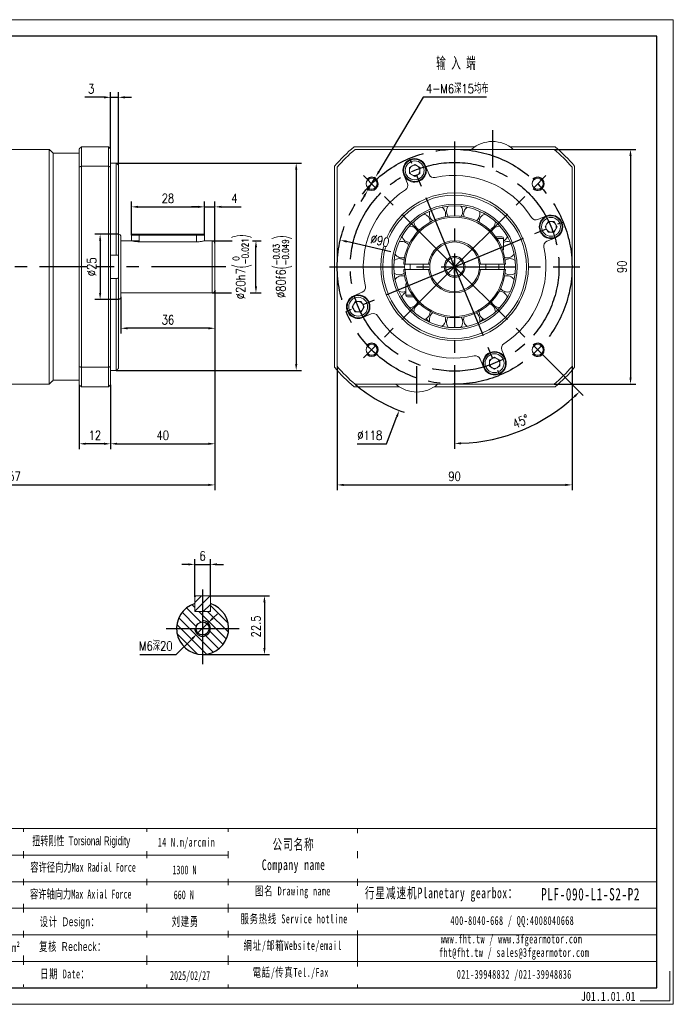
# Model space of a CAD drawing. Header units: millimetres. Extents: x 0 to 534, y 0 to 377.
# Tile 3 of 3: x 283 to 534, y 0 to 377. Entities that reach past the tile are written whole.
import ezdxf

# ---------------------------------------------------------------- set-up
doc = ezdxf.new("R2010")
doc.units = ezdxf.units.MM
doc.header["$LTSCALE"] = 1.5
doc.header["$PDSIZE"] = -1
doc.linetypes.add('CENTER2', pattern=[28.575, 19.05, -3.175, 3.175, -3.175])
for name, color, linetype in [('1轮廓实线层', 7, 'Continuous'), ('3中心线层', 1, 'CENTER2'), ('5剖面线层', 2, 'Continuous'), ('6文字层', 3, 'Continuous'), ('7标注层', 4, 'Continuous')]:
    doc.layers.add(name, color=color, linetype=linetype)
for name, color, linetype, lineweight in [('SLD-0', 7, 'Continuous', 18), ('图框_外框线', 7, 'Continuous', 18), ('标注线', 1, 'Continuous', 18)]:
    doc.layers.add(name, color=color, linetype=linetype, lineweight=lineweight)
doc.styles.get("Standard").update_dxf_attribs({"font": 'isocp.shx', "width": 0.707, "bigfont": 'hztxt.shx'})
doc.styles.add('TH_GBDIM', font='romans.shx', dxfattribs={"width": 0.8, "bigfont": 'gbcbig.shx'})
doc.styles.add('标准', font='txt', dxfattribs={"width": 0.667})
doc.styles.add('样式 1', font='txt', dxfattribs={"width": 0.8})
doc.dimstyles.new('TH_GBDIM', dxfattribs={"dimtxt": 3.5, "dimasz": 2.5, "dimexe": 2, "dimexo": 0, "dimgap": 1.5, "dimtad": 1, "dimdec": 1, "dimdsep": 46, "dimtxsty": 'TH_GBDIM', "dimcen": 2.5, "dimclrd": 130, "dimclre": 130, "dimclrt": 3, "dimadec": 0, "dimazin": 2, "dimtfac": 0.714286, "dimtdec": 1, "dimtmove": 0, "dimatfit": 3, "dimfxl": 1, "dimtzin": 0, "dimlwd": -1, "dimlwe": -1, "dimarcsym": 0})

# ---------------------------------------------------------------- blocks, each defined once
blk = doc.blocks.new('*D14')
at = {"layer": '7标注层', "color": 130}
for p, q in [((201.97, 242.67), (201.97, 197.07)), ((357.97, 240.01), (357.97, 197.07)), ((204.47, 199.07), (355.47, 199.07))]:
    blk.add_line(p, q, dxfattribs=at)
for points in [[(204.47, 199.49), (204.47, 198.66), (201.97, 199.07)], [(355.47, 198.66), (355.47, 199.49), (357.97, 199.07)]]:
    blk.add_solid(points, dxfattribs=at)
at = {"layer": 'Defpoints', "color": 0}
for p in [(201.97, 242.67), (357.97, 240.01), (357.97, 199.07)]:
    blk.add_point(p, dxfattribs=at)
at = {"layer": '7标注层', "color": 3, "insert": (279.97, 202.32), "char_height": 3.5, "attachment_point": 5, "style": 'TH_GBDIM'}
blk.add_mtext('{157}{}{}', dxfattribs=at)
blk = doc.blocks.new('*D15')
at = {"layer": '7标注层', "color": 130}
for p, q in [((350.23, 156.17), (350.23, 170.61)), ((356.23, 156.17), (356.23, 170.61)), ((347.73, 168.61), (345.23, 168.61)), ((350.23, 168.61), (356.23, 168.61)), ((358.73, 168.61), (361.23, 168.61))]:
    blk.add_line(p, q, dxfattribs=at)
for points in [[(347.73, 168.19), (347.73, 169.02), (350.23, 168.61)], [(358.73, 169.02), (358.73, 168.19), (356.23, 168.61)]]:
    blk.add_solid(points, dxfattribs=at)
at = {"layer": 'Defpoints', "color": 0}
for p in [(356.23, 168.61), (350.23, 156.17), (356.23, 156.17)]:
    blk.add_point(p, dxfattribs=at)
at = {"layer": '7标注层', "color": 3, "insert": (353.23, 171.86), "char_height": 3.5, "attachment_point": 5, "style": 'TH_GBDIM'}
blk.add_mtext('6', dxfattribs=at)
blk = doc.blocks.new('*D16')
at = {"layer": '7标注层', "color": 130}
for p, q in [((355.83, 156.57), (378.95, 156.57)), ((376.95, 154.07), (376.95, 136.57)), ((353.23, 134.07), (378.95, 134.07))]:
    blk.add_line(p, q, dxfattribs=at)
for points in [[(377.37, 154.07), (376.53, 154.07), (376.95, 156.57)], [(376.53, 136.57), (377.37, 136.57), (376.95, 134.07)]]:
    blk.add_solid(points, dxfattribs=at)
at = {"layer": 'Defpoints', "color": 0}
for p in [(355.83, 156.57), (353.23, 134.07), (376.95, 134.07)]:
    blk.add_point(p, dxfattribs=at)
at = {"layer": '7标注层', "color": 3, "insert": (373.7, 144.82), "char_height": 3.5, "attachment_point": 5, "rotation": 90, "style": 'TH_GBDIM'}
blk.add_mtext('22.5', dxfattribs=at)
blk = doc.blocks.new('*D17')
at = {"layer": '7标注层', "color": 130}
for p, q in [((404.84, 244.52), (404.84, 197.07)), ((494.84, 244.52), (494.84, 197.07)), ((407.34, 199.07), (492.34, 199.07))]:
    blk.add_line(p, q, dxfattribs=at)
for points in [[(407.34, 199.49), (407.34, 198.66), (404.84, 199.07)], [(492.34, 198.66), (492.34, 199.49), (494.84, 199.07)]]:
    blk.add_solid(points, dxfattribs=at)
at = {"layer": 'Defpoints', "color": 0}
for p in [(404.84, 244.52), (494.84, 244.52), (494.84, 199.07)]:
    blk.add_point(p, dxfattribs=at)
at = {"layer": '7标注层', "color": 3, "insert": (449.84, 202.32), "char_height": 3.5, "attachment_point": 5, "style": 'TH_GBDIM'}
blk.add_mtext('90', dxfattribs=at)
blk = doc.blocks.new('*D18')
at = {"layer": '7标注层', "color": 130}
for p, q in [((488, 327.67), (519.26, 327.67)), ((517.26, 325.17), (517.26, 240.17)), ((488, 237.67), (519.26, 237.67))]:
    blk.add_line(p, q, dxfattribs=at)
for points in [[(517.67, 325.17), (516.84, 325.17), (517.26, 327.67)], [(516.84, 240.17), (517.67, 240.17), (517.26, 237.67)]]:
    blk.add_solid(points, dxfattribs=at)
at = {"layer": 'Defpoints', "color": 0}
for p in [(488, 327.67), (488, 237.67), (517.26, 237.67)]:
    blk.add_point(p, dxfattribs=at)
at = {"layer": '7标注层', "color": 3, "insert": (514.01, 282.67), "char_height": 3.5, "attachment_point": 5, "rotation": 90, "style": 'TH_GBDIM'}
blk.add_mtext('90', dxfattribs=at)
blk = doc.blocks.new('*D19')
at = {"layer": '7标注层', "color": 130}
for p, q in [((437.83, 347.62), (420.85, 319.21)), ((462.04, 347.62), (437.83, 347.62)), ((416.48, 311.92), (419.56, 317.07)), ((415.2, 309.77), (413.92, 307.63))]:
    blk.add_line(p, q, dxfattribs=at)
for points in [[(420.49, 319.43), (421.2, 319), (419.56, 317.07)], [(415.56, 309.56), (414.84, 309.99), (416.48, 311.92)]]:
    blk.add_solid(points, dxfattribs=at)
at = {"layer": 'Defpoints', "color": 0}
for p in [(419.56, 317.07), (416.48, 311.92)]:
    blk.add_point(p, dxfattribs=at)
at = {"layer": '7标注层', "color": 3, "insert": (450.86, 350.91), "char_height": 3.5, "attachment_point": 5, "style": 'TH_GBDIM'}
blk.add_mtext('4-M6深15均布{}', dxfattribs=at)
blk = doc.blocks.new('*D24')
at = {"layer": '7标注层', "color": 130}
for p, q in [((356.97, 292.67), (364.64, 292.67)), ((372.39, 292.67), (375.69, 292.67)), ((373.69, 275.17), (373.69, 290.17)), ((356.97, 272.67), (364.31, 272.67)), ((371.46, 272.67), (375.69, 272.67))]:
    blk.add_line(p, q, dxfattribs=at)
for points in [[(374.11, 290.17), (373.28, 290.17), (373.69, 292.67)], [(373.28, 275.17), (374.11, 275.17), (373.69, 272.67)]]:
    blk.add_solid(points, dxfattribs=at)
at = {"layer": 'Defpoints', "color": 0}
for p in [(356.97, 292.67), (373.69, 292.67), (356.97, 272.67)]:
    blk.add_point(p, dxfattribs=at)
at = {"layer": '7标注层', "color": 3, "insert": (368.39, 282.67), "char_height": 3.5, "attachment_point": 5, "rotation": 90, "style": 'TH_GBDIM'}
blk.add_mtext('{\\A1;{%%c20}{}{h7\\H0.7143x;{\\H2x;\\W0.5;(}\\S 0^ -0.021;{\\H2x;\\W0.5;)}}}', dxfattribs=at)
blk = doc.blocks.new('*D25')
at = {"layer": '7标注层', "color": 130}
for p, q in [((353.97, 294.77), (353.97, 307.64)), ((357.97, 291.67), (357.97, 307.64)), ((351.47, 305.64), (348.97, 305.64)), ((353.97, 305.64), (357.97, 305.64)), ((360.47, 305.64), (367.97, 305.64))]:
    blk.add_line(p, q, dxfattribs=at)
for points in [[(351.47, 305.23), (351.47, 306.06), (353.97, 305.64)], [(360.47, 306.06), (360.47, 305.23), (357.97, 305.64)]]:
    blk.add_solid(points, dxfattribs=at)
at = {"layer": 'Defpoints', "color": 0}
for p in [(357.97, 305.64), (353.97, 294.77), (357.97, 291.67)]:
    blk.add_point(p, dxfattribs=at)
at = {"layer": '7标注层', "color": 3, "insert": (365.47, 308.89), "char_height": 3.5, "attachment_point": 5, "style": 'TH_GBDIM'}
blk.add_mtext('4', dxfattribs=at)
blk = doc.blocks.new('*D26')
at = {"layer": '7标注层', "color": 130}
for p, q in [((325.97, 294.77), (325.97, 307.64)), ((353.97, 294.77), (353.97, 307.64)), ((328.47, 305.64), (351.47, 305.64))]:
    blk.add_line(p, q, dxfattribs=at)
for points in [[(328.47, 306.06), (328.47, 305.23), (325.97, 305.64)], [(351.47, 305.23), (351.47, 306.06), (353.97, 305.64)]]:
    blk.add_solid(points, dxfattribs=at)
at = {"layer": 'Defpoints', "color": 0}
for p in [(353.97, 305.64), (325.97, 294.77), (353.97, 294.77)]:
    blk.add_point(p, dxfattribs=at)
at = {"layer": '7标注层', "color": 3, "insert": (339.97, 308.89), "char_height": 3.5, "attachment_point": 5, "style": 'TH_GBDIM'}
blk.add_mtext('28', dxfattribs=at)
blk = doc.blocks.new('*D27')
at = {"layer": '7标注层', "color": 130}
for p, q in [((357.97, 273.67), (357.97, 257.1)), ((321.97, 271.17), (321.97, 257.1)), ((355.47, 259.1), (324.47, 259.1))]:
    blk.add_line(p, q, dxfattribs=at)
for points in [[(324.47, 259.52), (324.47, 258.69), (321.97, 259.1)], [(355.47, 258.69), (355.47, 259.52), (357.97, 259.1)]]:
    blk.add_solid(points, dxfattribs=at)
at = {"layer": 'Defpoints', "color": 0}
for p in [(357.97, 273.67), (321.97, 271.17), (321.97, 259.1)]:
    blk.add_point(p, dxfattribs=at)
at = {"layer": '7标注层', "color": 3, "insert": (339.97, 262.35), "char_height": 3.5, "attachment_point": 5, "style": 'TH_GBDIM'}
blk.add_mtext('36', dxfattribs=at)
blk = doc.blocks.new('*D28')
at = {"layer": '7标注层', "color": 130}
for p, q in [((320.17, 322.42), (391.13, 322.42)), ((389.13, 319.92), (389.13, 245.43)), ((320.17, 242.93), (391.13, 242.93))]:
    blk.add_line(p, q, dxfattribs=at)
for points in [[(389.55, 319.92), (388.71, 319.92), (389.13, 322.42)], [(388.71, 245.43), (389.55, 245.43), (389.13, 242.93)]]:
    blk.add_solid(points, dxfattribs=at)
at = {"layer": 'Defpoints', "color": 0}
for p in [(320.17, 322.42), (320.17, 242.93), (389.13, 242.93)]:
    blk.add_point(p, dxfattribs=at)
at = {"layer": '7标注层', "color": 3, "insert": (383.83, 282.67), "char_height": 3.5, "attachment_point": 5, "rotation": 90, "style": 'TH_GBDIM'}
blk.add_mtext('{\\A1;{%%c80}{}{f6\\H0.7143x;{\\H2x;\\W0.5;(}\\S-0.03^ -0.049;{\\H2x;\\W0.5;)}}}', dxfattribs=at)
blk = doc.blocks.new('*D29')
at = {"layer": '7标注层', "color": 130}
for p, q in [((315.47, 347.62), (308.1, 347.62)), ((317.97, 327.87), (317.97, 349.62)), ((317.97, 347.62), (320.97, 347.62)), ((320.97, 321.63), (320.97, 349.62)), ((323.47, 347.62), (325.97, 347.62))]:
    blk.add_line(p, q, dxfattribs=at)
for points in [[(315.47, 347.2), (315.47, 348.04), (317.97, 347.62)], [(323.47, 348.04), (323.47, 347.2), (320.97, 347.62)]]:
    blk.add_solid(points, dxfattribs=at)
at = {"layer": 'Defpoints', "color": 0}
for p in [(320.97, 347.62), (317.97, 327.87), (320.97, 321.63)]:
    blk.add_point(p, dxfattribs=at)
at = {"layer": '7标注层', "color": 3, "insert": (310.54, 350.87), "char_height": 3.5, "attachment_point": 5, "style": 'TH_GBDIM'}
blk.add_mtext('3', dxfattribs=at)
blk = doc.blocks.new('*D30')
at = {"layer": '7标注层', "color": 130}
for p, q in [((357.97, 267.2), (357.97, 212.83)), ((317.97, 237.47), (317.97, 212.83)), ((320.47, 214.83), (355.47, 214.83))]:
    blk.add_line(p, q, dxfattribs=at)
for points in [[(320.47, 215.25), (320.47, 214.42), (317.97, 214.83)], [(355.47, 214.42), (355.47, 215.25), (357.97, 214.83)]]:
    blk.add_solid(points, dxfattribs=at)
at = {"layer": 'Defpoints', "color": 0}
for p in [(357.97, 267.2), (317.97, 237.47), (357.97, 214.83)]:
    blk.add_point(p, dxfattribs=at)
at = {"layer": '7标注层', "color": 3, "insert": (337.97, 218.08), "char_height": 3.5, "attachment_point": 5, "style": 'TH_GBDIM'}
blk.add_mtext('40', dxfattribs=at)
blk = doc.blocks.new('*D31')
at = {"layer": '7标注层', "color": 130}
for p, q in [((305.97, 237.47), (305.97, 212.83)), ((317.97, 237.47), (317.97, 212.83)), ((315.47, 214.83), (308.47, 214.83))]:
    blk.add_line(p, q, dxfattribs=at)
for points in [[(308.47, 215.25), (308.47, 214.42), (305.97, 214.83)], [(315.47, 214.42), (315.47, 215.25), (317.97, 214.83)]]:
    blk.add_solid(points, dxfattribs=at)
at = {"layer": 'Defpoints', "color": 0}
for p in [(305.97, 237.47), (317.97, 237.47), (305.97, 214.83)]:
    blk.add_point(p, dxfattribs=at)
at = {"layer": '7标注层', "color": 3, "insert": (311.97, 218.08), "char_height": 3.5, "attachment_point": 5, "style": 'TH_GBDIM'}
blk.add_mtext('12', dxfattribs=at)
blk = doc.blocks.new('*D32')
at = {"layer": '7标注层', "color": 130}
for p, q in [((357.13, 147.94), (358.9, 149.7)), ((355.36, 146.18), (351.1, 141.95)), ((343.16, 134.07), (349.33, 140.19)), ((329.25, 134.07), (343.16, 134.07))]:
    blk.add_line(p, q, dxfattribs=at)
for points in [[(356.84, 148.24), (357.42, 147.65), (355.36, 146.18)], [(349.62, 139.9), (349.03, 140.49), (351.1, 141.95)]]:
    blk.add_solid(points, dxfattribs=at)
at = {"layer": 'Defpoints', "color": 0}
for p in [(355.36, 146.18), (351.1, 141.95)]:
    blk.add_point(p, dxfattribs=at)
at = {"layer": '7标注层', "color": 3, "insert": (335.31, 137.35), "char_height": 3.5, "attachment_point": 5, "style": 'TH_GBDIM'}
blk.add_mtext('{M6深20}{}{}', dxfattribs=at)
blk = doc.blocks.new('*D34')
at = {"layer": '7标注层', "color": 130}
for p, q in [((449.84, 280.17), (449.84, 285.17)), ((447.34, 282.67), (452.34, 282.67)), ((423.69, 214.83), (427.72, 225.29)), ((412.46, 214.83), (423.69, 214.83))]:
    blk.add_line(p, q, dxfattribs=at)
blk.add_arc((449.84, 282.67), 59, 229.7039, 250.858, dxfattribs=at)
blk.add_solid([(428.11, 225.14), (427.33, 225.44), (428.62, 227.62)], dxfattribs=at)
at = {"layer": 'Defpoints', "color": 0}
for p in [(471.07, 337.72), (428.62, 227.62)]:
    blk.add_point(p, dxfattribs=at)
at = {"layer": '7标注层', "color": 3, "insert": (417.32, 218.08), "char_height": 3.5, "attachment_point": 5, "style": 'TH_GBDIM'}
blk.add_mtext('∅118', dxfattribs=at)
blk = doc.blocks.new('*D35')
at = {"color": 130}
for p, q in [((484.79, 247.73), (499.14, 233.38)), ((449.84, 234.67), (449.84, 212.96))]:
    blk.add_line(p, q, dxfattribs=at)
blk.add_arc((449.84, 282.67), 67.71, 272.1155, 312.8845, dxfattribs=at)
for points in [[(496.21, 232.76), (495.63, 233.36), (497.72, 234.79)], [(452.34, 215.42), (452.35, 214.59), (449.84, 214.96)]]:
    blk.add_solid(points, dxfattribs=at)
at = {"layer": 'Defpoints', "color": 0}
for p in [(449.84, 330.67), (449.84, 282.67), (484.79, 247.73), (449.84, 234.67), (467.37, 217.27)]:
    blk.add_point(p, dxfattribs=at)
at = {"color": 3, "insert": (475.2, 223.41), "char_height": 3.5, "attachment_point": 5, "rotation": 23.1623, "style": 'TH_GBDIM'}
blk.add_mtext('45%%d', dxfattribs=at)
blk = doc.blocks.new('*D37')
at = {"layer": '7标注层', "color": 130}
blk.add_line((425.42, 288.37), (408.46, 292.33), dxfattribs=at)
blk.add_solid([(408.55, 292.74), (408.36, 291.92), (406.02, 292.9)], dxfattribs=at)
at = {"layer": 'Defpoints', "color": 0}
for p in [(406.02, 292.9), (493.67, 272.45)]:
    blk.add_point(p, dxfattribs=at)
at = {"layer": '7标注层', "color": 3, "insert": (421.25, 292.68), "char_height": 3.5, "attachment_point": 5, "rotation": 346.8658, "style": 'TH_GBDIM'}
blk.add_mtext('∅90', dxfattribs=at)
blk = doc.blocks.new('*D38')
at = {"layer": '7标注层', "color": 130}
for p, q in [((320.97, 295.17), (311.98, 295.17)), ((313.98, 292.67), (313.98, 272.67)), ((320.97, 270.17), (311.98, 270.17))]:
    blk.add_line(p, q, dxfattribs=at)
for points in [[(314.39, 292.67), (313.56, 292.67), (313.98, 295.17)], [(313.56, 272.67), (314.39, 272.67), (313.98, 270.17)]]:
    blk.add_solid(points, dxfattribs=at)
at = {"layer": 'Defpoints', "color": 0}
for p in [(320.97, 295.17), (313.98, 270.17), (320.97, 270.17)]:
    blk.add_point(p, dxfattribs=at)
at = {"layer": '7标注层', "color": 3, "insert": (310.73, 282.67), "char_height": 3.5, "attachment_point": 5, "rotation": 90, "style": 'TH_GBDIM'}
blk.add_mtext('{%%c25}{}{}', dxfattribs=at)

msp = doc.modelspace()

# ---------------------------------------------------------------- hatches: boundary and pattern name
at = {"layer": '5剖面线层'}
h = msp.add_hatch(dxfattribs=at)
h.set_pattern_fill('ANSI31', color=256, scale=0.75, style=0)
h.set_pattern_definition([(45, (-39.668, -131.4885), (-1.683798, 1.683798), [])])
h.paths.add_polyline_path([(353.228438, 150.566867), (355.828438, 150.566867), (356.228438, 150.966867), (356.228438, 153.649872), (356.228438, 156.166867), (355.828438, 156.566867), (353.228438, 156.566867)])
h.paths.add_polyline_path([(353.228438, 156.566867), (350.628438, 156.566867), (350.228438, 156.166867), (350.228438, 150.966867), (350.628438, 150.566867), (353.228438, 150.566867)])
h = msp.add_hatch(dxfattribs=at)
h.set_pattern_fill('ANSI31', color=256, scale=0.75, angle=90, style=0)
h.set_pattern_definition([(135, (-39.668, -131.4885), (-1.683798, -1.683798), [])])
h.paths.add_polyline_path([(356.228438, 144.066867), (363.228438, 144.066867, 0.3275382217), (356.228438, 153.606259), (356.228438, 150.566867), (353.228438, 150.566867), (353.228438, 147.066867, -0.4142135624)])
h.paths.add_polyline_path([(356.228438, 144.066867, -0.4142135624), (353.228438, 141.066867), (353.228438, 134.066867, 0.4142135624), (363.228438, 144.066867)])
h.paths.add_polyline_path([(350.228438, 144.066867), (343.228438, 144.066867, 0.4142135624), (353.228438, 134.066867), (353.228438, 141.066867, -0.4142135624)])
h.paths.add_polyline_path([(350.728438, 144.066867, -0.4142135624), (353.228438, 146.566867), (353.228438, 150.566867), (350.228438, 150.566867), (350.228438, 153.606259, 0.3275382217), (343.228438, 144.066867)])
h.paths.add_polyline_path([(353.228438, 147.066867), (353.228438, 146.566867, -0.4142135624), (355.728438, 144.066867), (356.228438, 144.066867, 0.4142135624)])
h.paths.add_polyline_path([(356.228438, 144.066867), (355.728438, 144.066867, -0.4142135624), (353.228438, 141.566867), (353.228438, 141.066867, 0.4142135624)], flags=17)
h.paths.add_polyline_path([(350.728438, 144.066867), (350.228438, 144.066867, 0.4142135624), (353.228438, 141.066867), (353.228438, 141.566867, -0.4142135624)], flags=17)

# ---------------------------------------------------------------- linework, layer by layer
at = {"color": 7, "linetype": 'Continuous', "lineweight": 15}
for p, q in [((306.771141, 328.672917), (306.771141, 321.195637)), ((317.171142, 328.672917), (306.771141, 328.672917)), ((317.171142, 321.195637), (317.171142, 328.672917)), ((411.320796, 328.672917), (457.660204, 328.672917)), ((471.026829, 328.672917), (488.366237, 328.672917)), ((294.471142, 282.672916), (294.471142, 327.672915)), ((295.971142, 326.172915), (295.971142, 239.172918)), ((305.971143, 320.903794), (305.971143, 327.872918)), ((317.971141, 327.872918), (317.971141, 320.903794)), ((411.685949, 327.672915), (488.001084, 327.672915)), ((305.971143, 244.442039), (305.971143, 320.903794)), ((306.771141, 321.195637), (317.171142, 321.195637)), ((306.771141, 321.195637), (306.771141, 244.150196)), ((317.171142, 244.150196), (317.171142, 321.195637)), ((317.971141, 322.41979), (320.171141, 322.41979)), ((317.971141, 320.903794), (317.971141, 244.442039)), ((320.171141, 287.165791), (320.171141, 322.41979)), ((320.971143, 321.627793), (320.971143, 287.049869)), ((403.843517, 244.150196), (403.843517, 321.195637)), ((404.843515, 244.515349), (404.843515, 320.830484)), ((432.536179, 320.782797), (434.53618, 321.937499)), ((432.536179, 318.473398), (432.536179, 320.782797)), ((434.53618, 321.937499), (436.536179, 320.782797)), ((436.536179, 320.782797), (436.536179, 318.473398)), ((440.061892, 318.046915), (438.693637, 321.350173)), ((494.843519, 320.830484), (494.843519, 244.515349)), ((495.843517, 321.195637), (495.843517, 244.150196)), ((430.378722, 317.906023), (431.746977, 314.602765)), ((434.53618, 317.318698), (432.536179, 318.473398)), ((436.536179, 318.473398), (434.53618, 317.318698)), ((485.076623, 302.137711), (481.773364, 300.769458)), ((440.476826, 299.775989), (440.47808, 299.864528)), ((465.458953, 299.864528), (465.455375, 300.014033)), ((484.489298, 297.980254), (485.643996, 299.980254)), ((485.643996, 299.980254), (487.9534, 299.980254)), ((487.9534, 299.980254), (489.108099, 297.980254)), ((328.971143, 294.772916), (325.971141, 294.772916)), ((326.37114, 295.172916), (328.971143, 295.172916)), ((328.971143, 295.172916), (350.971143, 295.172916)), ((328.971143, 294.772916), (328.971143, 295.172916)), ((350.971143, 294.772916), (328.971143, 294.772916)), ((328.971143, 294.772916), (328.971143, 292.255921)), ((350.971143, 295.172916), (353.571142, 295.172916)), ((350.971143, 295.172916), (350.971143, 294.772916)), ((353.971142, 294.772916), (350.971143, 294.772916)), ((350.971143, 294.772916), (350.971143, 292.255921)), ((485.643996, 295.980253), (484.489298, 297.980254)), ((487.9534, 295.980253), (485.643996, 295.980253)), ((489.108099, 297.980254), (487.9534, 295.980253)), ((321.971141, 294.172916), (321.971141, 282.672916)), ((350.971143, 292.255921), (328.971143, 292.255921)), ((356.97114, 282.672916), (356.97114, 292.672916)), ((357.971142, 291.672916), (357.971142, 282.672916)), ((465.591533, 294.172917), (467.968516, 294.172917)), ((468.593517, 293.547916), (466.029449, 293.547916)), ((485.217517, 292.454542), (488.520773, 293.822796)), ((320.171141, 287.165791), (317.971141, 287.165791)), ((320.971143, 278.295964), (320.971143, 287.049869)), ((468.593517, 289.172916), (468.228294, 289.172916)), ((430.67685, 282.672917), (430.703214, 283.677847)), ((439.893643, 283.672916), (430.869851, 283.672916)), ((468.817182, 283.672916), (459.793391, 283.672916)), ((294.471142, 237.672915), (294.471142, 282.672916)), ((321.971141, 282.672916), (321.971141, 271.172915)), ((356.971142, 272.672916), (356.97114, 282.672916)), ((357.971142, 282.672916), (357.971142, 273.672916)), ((430.703214, 281.667987), (430.67685, 282.672917)), ((430.869851, 281.672916), (439.893643, 281.672916)), ((459.793391, 281.672916), (468.817182, 281.672916)), ((317.971141, 278.180041), (320.171141, 278.180041)), ((320.171141, 242.92604), (320.171141, 278.180041)), ((320.971143, 278.295964), (320.971143, 243.71804)), ((431.093516, 276.172917), (431.45874, 276.172917)), ((414.469516, 272.891292), (411.16626, 271.523037)), ((431.093516, 271.797917), (433.657585, 271.797917)), ((410.578935, 267.36558), (411.733633, 269.36558)), ((411.733633, 269.36558), (414.043037, 269.36558)), ((414.043037, 269.36558), (415.197736, 267.36558)), ((434.0955, 271.172916), (431.718517, 271.172916)), ((411.733633, 265.365579), (410.578935, 267.36558)), ((414.043037, 265.365579), (411.733633, 265.365579)), ((415.197736, 267.36558), (414.043037, 265.365579)), ((414.61041, 263.208122), (417.91367, 264.576375)), ((440.47808, 265.481305), (440.476826, 265.569844)), ((465.455375, 265.3318), (465.458953, 265.481305)), ((469.308311, 247.43981), (467.940057, 250.74307)), ((459.625142, 247.298916), (460.993396, 243.99566)), ((463.150854, 246.872437), (465.150854, 248.027136)), ((463.150854, 244.563033), (463.150854, 246.872437)), ((465.150854, 248.027136), (467.150854, 246.872437)), ((467.150854, 246.872437), (467.150854, 244.563033)), ((305.971143, 237.472915), (305.971143, 244.442039)), ((317.171142, 244.150196), (306.771141, 244.150196)), ((306.771141, 244.150196), (306.771141, 236.672916)), ((317.171142, 236.672916), (317.171142, 244.150196)), ((317.971141, 244.442039), (317.971141, 237.472915)), ((320.171141, 242.92604), (317.971141, 242.92604)), ((465.150854, 243.408335), (463.150854, 244.563033)), ((467.150854, 244.563033), (465.150854, 243.408335)), ((306.771141, 236.672916), (317.171142, 236.672916)), ((428.660205, 236.672917), (411.320796, 236.672917)), ((488.001084, 237.672915), (411.685949, 237.672915)), ((488.366237, 236.672917), (442.02683, 236.672917)), ((350.628438, 156.566867), (350.228438, 156.166867)), ((350.228438, 150.966867), (350.228438, 156.166867)), ((350.628438, 156.566867), (355.828438, 156.566867)), ((356.228438, 156.166867), (355.828438, 156.566867)), ((356.228438, 156.166867), (356.228438, 150.966867)), ((350.228438, 153.649872), (350.228438, 150.566867)), ((350.228438, 150.966867), (350.628438, 150.566867)), ((355.828438, 150.566867), (356.228438, 150.966867)), ((356.228438, 150.566867), (356.228438, 153.649872)), ((356.228438, 150.566867), (350.228438, 150.566867)), ((350.628438, 150.566867), (355.828438, 150.566867))]:
    msp.add_line(p, q, dxfattribs=at)
at = {"color": 7, "linetype": 'Continuous', "lineweight": 15, "flags": 128}
msp.add_lwpolyline([(468.984032, 283.673806), (469.010184, 282.672917), (468.984032, 281.672029)], dxfattribs=at)
at = {"color": 7, "linetype": 'Continuous', "lineweight": 15}
for centre, radius in [((434.536179, 319.628098), 4.25), ((434.536179, 319.628098), 3.625), ((418.023712, 314.492722), 2.1), ((481.663322, 314.492722), 2.1), ((449.843517, 282.672916), 28.3), ((449.843517, 282.672916), 27.5), ((449.843517, 282.672916), 24), ((449.843517, 282.672916), 23.333333), ((486.798698, 297.980254), 4.25), ((486.798698, 297.980254), 3.625), ((449.843517, 282.672916), 4), ((449.843517, 282.672916), 3.5), ((412.888335, 267.365579), 4.25), ((412.888335, 267.365579), 3.625), ((418.023712, 250.853111), 2.1), ((481.663322, 250.853111), 2.1), ((465.150854, 245.717735), 4.25), ((465.150854, 245.717735), 3.625)]:
    msp.add_circle(centre, radius, dxfattribs=at)
msp.add_circle((353.228438, 144.066867), 2.5)
for centre, radius, start, end in [((449.843517, 282.672916), 60, 129.94450519, 140.05549481), ((464.343517, 318.50625), 12.166667, 48.88790956, 131.11209044), ((449.843517, 282.672916), 60, 39.94450519, 50.05549481), ((449.843517, 282.672916), 59, 130.29614333, 139.70385667), ((449.843517, 282.672916), 59, 40.29614333, 49.70385667), ((434.536179, 319.628098), 4.5, 22.5, 202.5), ((434.536179, 319.628098), 4.5, 202.5, 22.5), ((434.536179, 319.628098), 2, 120, 180), ((434.536179, 319.628098), 2, 60, 120), ((434.536179, 319.628098), 2, 360, 60), ((434.536179, 319.628098), 2, 180, 240), ((434.536179, 319.628098), 2, 240, 300), ((434.536179, 319.628098), 2, 300, 360), ((441.909651, 318.812282), 2, 202.5, 282.38201935), ((449.843517, 282.672916), 35, 32.61798065, 102.38201935), ((429.899217, 313.837398), 2, 302.61798065, 22.5), ((449.843517, 282.672916), 35, 122.61798065, 192.38201935), ((449.843517, 303.922916), 3.125, 141.25782224, 217.62353734), ((449.843517, 303.922916), 3.125, 0, 38.74217776), ((449.843517, 282.672916), 19.5, 2.93953449, 177.06046551), ((437.35308, 299.864528), 3.125, 0, 74.74217776), ((443.276906, 302.882867), 3.125, 159.25782224, 235.62353734), ((443.276906, 302.882867), 3.125, 0, 56.74217776), ((443.276906, 302.882867), 3.125, 340.37646266, 0), ((449.843517, 303.922916), 3.125, 322.37646266, 0), ((456.410128, 302.882867), 3.125, 123.25782224, 199.62353734), ((456.410128, 302.882867), 3.125, 304.37646266, 0), ((462.333953, 299.864528), 3.125, 105.25782224, 181.62353734), ((456.410128, 302.882867), 3.125, 0, 20.74217776), ((486.798698, 297.980254), 4.5, 112.5, 292.5), ((486.798698, 297.980254), 4.5, 292.5, 112.5), ((449.843517, 282.672916), 19, 3.01696131, 176.98303869), ((432.651906, 295.163353), 3.125, 16.37646266, 92.74217776), ((437.35308, 299.864528), 3.125, 177.25782224, 253.62353734), ((462.333953, 299.864528), 3.125, 286.37646266, 0), ((467.035128, 295.163353), 3.125, 87.25782224, 163.62353734), ((481.007998, 302.617217), 2, 212.61798065, 292.5), ((486.798698, 297.980254), 2, 150, 210), ((486.798698, 297.980254), 2, 90, 150), ((486.798698, 297.980254), 2, 30, 90), ((486.798698, 297.980254), 2, 330, 30), ((320.971142, 294.172916), 1, 0, 90), ((486.798698, 297.980254), 2, 210, 270), ((486.798698, 297.980254), 2, 270, 330), ((356.971142, 291.672916), 1, 0, 90), ((429.633566, 289.239528), 3.125, 34.37646266, 110.74217776), ((432.651906, 295.163353), 3.125, 195.25782224, 271.62353734), ((449.843517, 282.672916), 10, 5.73917048, 174.26082952), ((449.843517, 282.672916), 9.5, 6.04232842, 173.95767158), ((467.968517, 293.547916), 0.625, 0, 90), ((467.035128, 295.163353), 3.125, 299.91300124, 344.74217776), ((470.053468, 289.239528), 3.125, 69.25782224, 117.85167874), ((485.982883, 290.606783), 2, 112.5, 192.38201935), ((429.633566, 289.239528), 3.125, 213.25782224, 289.62353734), ((449.843517, 282.672916), 35, 302.61798065, 12.38201935), ((470.053468, 289.239528), 3.125, 250.37646266, 326.74217776), ((428.593517, 282.672916), 3.125, 52.37646266, 128.74217776), ((449.843517, 282.672916), 9.5, 173.95767158, 186.04232842), ((449.843517, 282.672916), 9.5, 353.95767158, 6.04232842), ((471.093517, 282.672916), 3.125, 51.25782224, 127.62353734), ((428.593517, 282.672916), 3.125, 231.25782224, 307.62353734), ((449.843517, 282.672916), 19.5, 182.93953449, 357.06046551), ((449.843517, 282.672916), 19, 183.01696131, 356.98303869), ((449.843517, 282.672916), 10, 185.73917048, 354.26082952), ((449.843517, 282.672916), 9.5, 186.04232842, 353.95767158), ((471.093517, 282.672916), 3.125, 232.37646266, 308.74217776), ((429.633566, 276.106305), 3.125, 70.37646266, 146.74217776), ((470.053468, 276.106305), 3.125, 33.25782224, 109.62353734), ((356.971142, 273.672916), 1, 270, 0), ((412.888335, 267.365579), 4.5, 292.5, 112.5), ((413.704151, 274.73905), 2, 292.5, 12.38201935), ((429.633566, 276.106305), 3.125, 249.25782224, 297.85167874), ((432.651906, 270.18248), 3.125, 119.91300124, 164.74217776), ((431.718517, 271.797916), 0.625, 180, 270), ((467.035128, 270.18248), 3.125, 15.25782224, 91.62353734), ((470.053468, 276.106305), 3.125, 214.37646266, 290.74217776), ((320.971142, 271.172916), 1, 270, 0), ((412.888335, 267.365579), 4.5, 112.5, 292.5), ((412.888335, 267.365579), 2, 150, 210), ((412.888335, 267.365579), 2, 90, 150), ((412.888335, 267.365579), 2, 30, 90), ((412.888335, 267.365579), 2, 330, 30), ((432.651906, 270.18248), 3.125, 267.25782224, 343.62353734), ((437.35308, 265.481305), 3.125, 106.37646266, 182.74217776), ((462.333953, 265.481305), 3.125, 0, 73.62353734), ((467.035128, 270.18248), 3.125, 196.37646266, 272.74217776), ((412.888335, 267.365579), 2, 210, 270), ((412.888335, 267.365579), 2, 270, 330), ((418.679035, 262.728616), 2, 32.61798065, 112.5), ((437.35308, 265.481305), 3.125, 285.25782224, 0), ((443.276906, 262.462965), 3.125, 124.37646266, 200.74217776), ((456.410128, 262.462965), 3.125, 0, 55.62353734), ((462.333953, 265.481305), 3.125, 178.37646266, 254.74217776), ((449.843517, 282.672916), 35, 212.61798065, 282.38201935), ((437.26562, 260.146565), 3, 28.07445321, 58.98077079), ((443.276906, 262.462965), 3.125, 303.25782224, 0), ((443.276906, 262.462965), 3.125, 0, 19.62353734), ((449.843517, 261.422916), 3.125, 142.37646266, 218.74217776), ((449.843517, 261.422916), 3.125, 321.25782224, 0), ((449.843517, 261.422916), 3.125, 0, 37.62353734), ((456.410128, 262.462965), 3.125, 160.37646266, 236.74217776), ((456.410128, 262.462965), 3.125, 339.25782224, 0), ((462.421414, 260.146565), 3, 121.01922921, 151.92554679), ((469.787817, 251.508435), 2, 122.61798065, 202.5), ((465.150854, 245.717735), 4.5, 22.5, 202.5), ((457.777383, 246.533551), 2, 22.5, 102.38201935), ((465.150854, 245.717735), 4.5, 202.5, 22.5), ((465.150854, 245.717735), 2, 120, 180), ((465.150854, 245.717735), 2, 180, 240), ((465.150854, 245.717735), 2, 60, 120), ((465.150854, 245.717735), 2, 360, 60), ((465.150854, 245.717735), 2, 300, 360), ((449.843517, 282.672916), 60, 219.94450519, 230.05549481), ((449.843517, 282.672916), 59, 220.29614333, 229.70385667), ((465.150854, 245.717735), 2, 240, 300), ((449.843517, 282.672916), 59, 310.29614333, 319.70385667), ((449.843517, 282.672916), 60, 309.94450519, 320.05549481), ((435.343517, 246.839583), 12.166667, 228.88790956, 311.11209044)]:
    msp.add_arc(centre, radius, start, end, dxfattribs=at)
at = {"color": 4}
for centre, radius, start, end in [((418.023712, 314.492722), 2.5, 226.59175418, 135), ((481.663322, 314.492722), 2.5, 225, 136.59175418), ((418.023712, 250.853111), 2.5, 225, 133.40824582), ((481.663322, 250.853111), 2.5, 223.40824582, 135), ((353.228438, 144.066867), 3, 180, 90)]:
    msp.add_arc(centre, radius, start, end, dxfattribs=at)
msp.add_arc((353.228438, 144.066867), 10, 107.45760312, 72.54239688)
at = {"color": 7, "linetype": 'Continuous', "lineweight": 15}
for points in [[(306.771141, 328.672917), (305.971143, 327.872918)], [(317.171142, 328.672917), (317.971141, 327.872918)], [(294.471142, 327.672915), (279.471142, 327.672915)], [(295.971142, 326.172915), (294.471142, 327.672915)], [(305.971143, 326.172915), (295.971142, 326.172915)], [(305.971143, 320.903794), (306.771141, 321.195637)], [(317.971141, 320.903794), (317.171142, 321.195637)], [(320.171141, 322.41979), (320.971143, 321.627793)], [(326.37114, 295.172916), (325.971141, 294.772916)], [(325.971141, 294.772916), (325.971141, 292.672916)], [(353.971142, 294.772916), (353.571142, 295.172916)], [(353.971142, 292.672916), (353.971142, 294.772916)], [(328.971141, 292.672916), (321.971141, 292.672916)], [(356.97114, 292.672916), (353.971142, 292.672916)], [(468.593517, 289.172916), (468.593517, 293.547916)], [(320.971143, 287.049869), (320.171141, 287.165791)], [(430.869851, 283.672916), (430.369174, 283.672916)], [(432.843516, 283.672916), (432.843516, 281.672916)], [(437.843517, 281.672916), (437.843517, 283.672916)], [(440.396295, 283.672916), (439.893643, 283.672916)], [(459.793391, 283.672916), (459.290738, 283.672916)], [(461.843517, 283.672916), (461.843517, 281.672916)], [(466.843518, 281.672916), (466.843518, 283.672916)], [(469.317859, 283.672916), (468.817182, 283.672916)], [(430.369174, 281.672916), (430.869851, 281.672916)], [(439.893643, 281.672916), (440.396295, 281.672916)], [(459.290738, 281.672916), (459.793391, 281.672916)], [(468.817182, 281.672916), (469.317859, 281.672916)], [(320.171141, 278.180041), (320.971143, 278.295964)], [(431.093516, 276.172917), (431.093516, 271.797917)], [(321.971141, 272.672917), (356.971865, 272.672917)], [(305.971143, 244.442039), (306.771141, 244.150196)], [(317.971141, 244.442039), (317.171142, 244.150196)], [(320.971143, 243.71804), (320.171141, 242.92604)], [(294.471142, 237.672915), (295.971142, 239.172918)], [(295.971142, 239.172918), (305.971143, 239.172918)], [(279.471142, 237.672915), (294.471142, 237.672915)], [(305.971143, 237.472915), (306.771141, 236.672916)], [(317.971141, 237.472915), (317.171142, 236.672916)]]:
    msp.add_open_spline(points, degree=1, dxfattribs=at)
for points, knots in [([(328.971143, 292.255921), (328.641026, 292.265187), (327.981097, 292.283709), (327.095167, 292.412801), (326.416311, 292.554936), (326.014815, 292.660868), (326.008583, 292.662732), (326.006043, 292.663491)], [0, 0, 0, 0, 0.2093536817, 0.4185138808, 0.6326302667, 0.8502727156, 1, 1, 1, 1]), ([(353.936243, 292.663491), (353.946391, 292.666228), (353.990029, 292.677999), (353.737501, 292.609135), (353.201461, 292.48166), (352.388286, 292.337979), (351.594064, 292.263514), (351.112077, 292.257639), (350.971143, 292.255921)], [0, 0, 0, 0, 0.0626064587, 0.2692350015, 0.4780412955, 0.6935332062, 0.9103881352, 1, 1, 1, 1])]:
    msp.add_open_spline(points, degree=3, knots=knots, dxfattribs=at)
at = {"layer": '3中心线层', "ltscale": 0.5}
for p, q in [((464.343515, 335.04572), (464.343515, 319.871192)), ((435.343518, 230.300113), (435.343518, 245.474641))]:
    msp.add_line(p, q, dxfattribs=at)
at = {"layer": '3中心线层'}
for p, q in [((449.843517, 330.672916), (449.843517, 234.672916)), ((449.843517, 282.672916), (432.680318, 324.108544)), ((449.843517, 282.672916), (414.900126, 317.616307)), ((449.843517, 282.672916), (484.786907, 317.616307)), ((449.843517, 282.672916), (491.279145, 299.836115)), ((362.191456, 282.672916), (196.265861, 282.672916)), ((401.843517, 282.672916), (497.843517, 282.672916)), ((449.843517, 282.672916), (408.407889, 265.509717)), ((449.843517, 282.672916), (414.900126, 247.729526)), ((449.843517, 282.672916), (484.786907, 247.729526)), ((449.843517, 282.672916), (467.006716, 241.237289)), ((353.228438, 158.926347), (353.228438, 130.066867)), ((339.228438, 144.066867), (367.228438, 144.066867))]:
    msp.add_line(p, q, dxfattribs=at)
for radius in [45, 40]:
    msp.add_circle((449.843517, 282.672916), radius, dxfattribs=at)
at = {"layer": '图框_外框线'}
for p, q in [((47.140916, 67.343286), (527.308864, 67.343286)), ((412.599107, 67.343286), (412.599107, 6.353119)), ((93.156337, 57.167053), (363.020588, 57.167053)), ((47.140916, 46.99082), (527.308864, 46.99082)), ((93.156337, 36.814586), (527.308864, 36.814586))]:
    msp.add_line(p, q, dxfattribs=at)
at = {"layer": '图框_外框线', "color": 3}
msp.add_lwpolyline([(0, 0), (533.661983, 0), (533.661983, 377.375259), (0, 377.375259)], close=True, dxfattribs=at)
at = {"layer": '图框_外框线', "color": 3, "lineweight": 25}
msp.add_lwpolyline([(31.765594, 6.353119), (527.308864, 6.353119), (527.308864, 371.02214), (31.765594, 371.02214)], close=True, dxfattribs=at)
at = {"layer": '图框_外框线', "color": 3}
msp.add_lwpolyline([(532.391359, 12.706238), (532.391359, 1.270624), (520.955745, 1.270624)], dxfattribs=at)

# ---------------------------------------------------------------- texts
at = {"color": 3, "insert": (442.772429, 363.118726), "char_height": 5, "width": 20.39929401, "attachment_point": 1}
msp.add_mtext('输 入 端', dxfattribs=at)
at = {"layer": '6文字层', "insert": (498.234952, 4.810891), "char_height": 3.5, "width": 43.30442304, "attachment_point": 1, "style": '样式 1'}
msp.add_mtext('J01.1.01.{\\f宋体|b0|i0|c0|p2;01}', dxfattribs=at)
at = {"layer": 'SLD-0', "color": 1, "attachment_point": 2, "line_spacing_factor": 1.15057, "style": '标准'}
for s, insert, char_height, width in [('\\T1.1;公司名称\\PCompany name', (388.124292, 63.325906), 4.07049328, 52.70017869), ('\\T1.1;图名 Drawing name', (387.846055, 45.114975), 3.39207773, 43.38021139), ('\\T1.1;  行星减速机Planetary gearbox：', (442.803223, 44.736246), 4.07049328, 64.0192532), ('\\T1.1;400-8040-668 / QQ:4008040668', (471.943075, 33.800508), 3.39207773, 98.76173141), ('\\T1.1;www.fht.tw / www.3fgearmotor.com ', (471.630307, 26.735267), 3.39207773, 98.8729098), ('\\T1.1;\\pxt12;fht@fht.tw / sales@3fgearmotor.com ', (472.664076, 21.57003), 3.39207773, 98.8729098), ('\\T1.1;電話/传真Tel./Fax', (387.038919, 13.929377), 3.39207773, 50.91173463), ('\\T1.1;021-39948832 /021-39948836 ', (472.699545, 13.187725), 3.39207773, 75.4969461)]:
    msp.add_mtext(s, dxfattribs=dict(at, insert=insert, char_height=char_height, width=width))
at = {"layer": '标注线', "color": 1, "insert": (501.944872, 44.557296), "char_height": 4.74890883, "width": 34.56008872, "attachment_point": 2, "line_spacing_factor": 1.15057, "style": '标准'}
msp.add_mtext('\\pxt5;{\\T1.1;PLF-090-L1-S2-P2}', dxfattribs=at)

# ---------------------------------------------------------------- dimensions: what is measured, and where the dimension line sits
dim = msp.add_angular_dim_2l(base=(467.368995, 217.266942), line1=((449.843517, 282.672916), (484.786907, 247.729526)), line2=((449.843517, 330.672916), (449.843517, 234.672916)), dimstyle='TH_GBDIM')
dim.commit()
dim.dimension.update_dxf_attribs({"geometry": '*D35', "text_midpoint": (476.47765, 220.417741), "dimtype": 162})
at = {"layer": '7标注层'}
for base, p1, p2, picture, middle in [((320.971143, 347.619373), (317.971141, 327.872918), (320.971143, 321.627793), '*D29', (310.537807, 347.619373)), ((357.971142, 305.642094), (353.971142, 294.772916), (357.971142, 291.672916), '*D25', (365.471142, 305.642094)), ((357.971142, 214.834371), (317.971141, 237.472915), (357.971142, 267.195402), '*D30', (337.971141, 214.834371)), ((494.843519, 199.072954), (404.843515, 244.515349), (494.843519, 244.515349), '*D17', (449.843517, 199.072954)), ((305.971143, 214.834371), (317.971141, 237.472915), (305.971143, 237.472915), '*D31', (311.971142, 214.834371))]:
    dim = msp.add_linear_dim(base=base, p1=p1, p2=p2, dimstyle='TH_GBDIM', override={"dimexo": 0, "dimgap": 1.5, "dimtad": 1, "dimjust": 0, "dimdec": 5, "dimlfac": 1, "dimse1": 0, "dimse2": 0, "dimsd1": 0, "dimsd2": 0}, dxfattribs=at)
    dim.commit()
    dim.dimension.update_dxf_attribs({"geometry": picture, "text_midpoint": middle, "dimtype": 160})
for p1, p2, text, override, picture, middle in [((416.484144, 311.917895), (419.563279, 317.067548), '4-M<>深15均布{}', {"dimtoh": 1, "dimdec": 0, "dimpost": '<>', "dimcen": 0, "dimtvp": 0.1}, '*D19', (450.855172, 347.619373)), ((355.356812, 146.18111), (351.100063, 141.952624), '{M6深20}{}{}', {"dimgap": 1.5, "dimtad": 1, "dimtih": 0, "dimtoh": 1, "dimdec": 0, "dimlfac": 1, "dimse1": 0, "dimse2": 0, "dimsd1": 0, "dimsd2": 0, "dimtix": 0, "dimtofl": 1, "dimatfit": 3}, '*D32', (335.309147, 134.066867))]:
    dim = msp.add_diameter_dim_2p(p1=p1, p2=p2, text=text, dimstyle='TH_GBDIM', override=override, dxfattribs=at)
    dim.commit()
    dim.dimension.update_dxf_attribs({"geometry": picture, "text_midpoint": middle, "dimtype": 163})
dim = msp.add_diameter_dim_2p(p1=(471.068302, 337.722971), p2=(428.618731, 227.622862), dimstyle='TH_GBDIM', override={"dimtih": 1, "dimtoh": 1, "dimtofl": 0}, dxfattribs=at)
dim.commit()
dim.dimension.update_dxf_attribs({"geometry": '*D34', "text_midpoint": (417.321407, 214.834371), "dimtype": 163})
for base, p1, p2, picture, middle in [((517.256763, 237.672915), (488.001085, 327.672916), (488.001084, 237.672915), '*D18', (517.256763, 282.672916)), ((376.948836, 134.066867), (355.828438, 156.566867), (353.228438, 134.066867), '*D16', (376.948836, 144.816867))]:
    dim = msp.add_linear_dim(base=base, p1=p1, p2=p2, angle=90, dimstyle='TH_GBDIM', override={"dimexo": 0, "dimgap": 1.5, "dimtad": 1, "dimjust": 0, "dimdec": 5, "dimlfac": 1, "dimse1": 0, "dimse2": 0, "dimsd1": 0, "dimsd2": 0}, dxfattribs=at)
    dim.commit()
    dim.dimension.update_dxf_attribs({"geometry": picture, "text_midpoint": middle, "dimtype": 160})
dim = msp.add_linear_dim(base=(389.130673, 242.92604), p1=(320.171141, 322.41979), p2=(320.171141, 242.92604), angle=90, text='{\\A1;{%%c80}{}{f6\\H0.7143x;{\\H2x;\\W0.5;(}\\S-0.03^ -0.049;{\\H2x;\\W0.5;)}}}', dimstyle='TH_GBDIM', override={"dimexo": 0, "dimgap": 1.5, "dimtad": 1, "dimjust": 0, "dimdec": 5, "dimlfac": 1, "dimse1": 0, "dimse2": 0, "dimsd1": 0, "dimsd2": 0, "dimtp": -0.03, "dimtm": 0.049, "dimtdec": 3, "dimtzin": 8}, dxfattribs=at)
dim.commit()
dim.dimension.update_dxf_attribs({"geometry": '*D28', "text_midpoint": (383.830597, 282.672915)})
for base, p1, p2, picture, middle in [((353.971142, 305.642094), (325.971141, 294.772916), (353.971142, 294.772916), '*D26', (339.971141, 308.892094)), ((321.971141, 259.101752), (357.971142, 273.672916), (321.971141, 271.172915), '*D27', (339.971142, 262.351752)), ((356.228438, 168.607804), (350.228438, 156.166867), (356.228438, 156.166867), '*D15', (353.228438, 171.857804))]:
    dim = msp.add_linear_dim(base=base, p1=p1, p2=p2, dimstyle='TH_GBDIM', override={"dimexo": 0, "dimgap": 1.5, "dimtad": 1, "dimjust": 0, "dimdec": 5, "dimlfac": 1, "dimse1": 0, "dimse2": 0, "dimsd1": 0, "dimsd2": 0}, dxfattribs=at)
    dim.commit()
    dim.dimension.update_dxf_attribs({"geometry": picture, "text_midpoint": middle})
dim = msp.add_linear_dim(base=(373.694624, 292.672916), p1=(356.971142, 272.672916), p2=(356.971142, 292.672916), angle=90, text='{\\A1;{%%c<>}{}{h7\\H0.7143x;{\\H2x;\\W0.5;(}\\S 0^ -0.021;{\\H2x;\\W0.5;)}}}', dimstyle='TH_GBDIM', override={"dimdec": 5, "dimtp": 0, "dimtm": 0.021, "dimtdec": 3, "dimtzin": 8}, dxfattribs=at)
dim.commit()
dim.dimension.update_dxf_attribs({"geometry": '*D24', "text_midpoint": (373.694624, 282.672916), "dimtype": 160})
dim = msp.add_linear_dim(base=(357.971142, 199.072954), p1=(201.97114, 242.672916), p2=(357.971142, 240.014887), text='{157}{}{}', dimstyle='TH_GBDIM', override={"dimexo": 0, "dimgap": 1.5, "dimtad": 1, "dimjust": 0, "dimdec": 5, "dimlfac": 1, "dimse1": 0, "dimse2": 0, "dimsd1": 0, "dimsd2": 0}, dxfattribs=at)
dim.commit()
dim.dimension.update_dxf_attribs({"geometry": '*D14', "text_midpoint": (279.971141, 202.322954)})

# ---------------------------------------------------------------- next in the draw order: texts
at = {"layer": 'SLD-0', "color": 1, "insert": (270.785617, 23.382998), "char_height": 3.39207773, "width": 207.98114995, "attachment_point": 2, "line_spacing_factor": 1.15057, "style": '标准', "bg_fill": 2}
msp.add_mtext('{\\T1.1;\\f宋体|b0|i0|c0|p2;0.44-0.61\\f宋体|b0|i0|c134|p2;kg.cm²}', dxfattribs=at)

# ---------------------------------------------------------------- next in the draw order: wipeouts: each hides what was drawn before it
for points in [[(417.175151, 291.630545), (418.061356, 295.428524), (425.332699, 293.731857), (424.446494, 289.933879)], [(312.675398, 278.739583), (308.775398, 278.739583), (308.775398, 286.60625), (312.675398, 286.60625)]]:
    msp.add_wipeout(points).dxf.layer = '1轮廓实线层'

# ---------------------------------------------------------------- next in the draw order: linework, layer by layer
at = {"layer": '图框_外框线'}
for p, q in [((284.645874, 67.343286), (284.645874, 6.691424)), ((331.870049, 67.343286), (331.870049, 6.353119)), ((363.020588, 67.343286), (363.020588, 6.353119)), ((93.156337, 26.638353), (527.308864, 26.638353)), ((93.156337, 16.46212), (527.308864, 16.46212))]:
    msp.add_line(p, q, dxfattribs=at)

# ---------------------------------------------------------------- next in the draw order: texts
at = {"layer": 'SLD-0', "color": 1, "char_height": 3.39207773, "attachment_point": 2, "line_spacing_factor": 1.15057, "style": '标准'}
for s, insert, width in [('\\T1.1;服务热线 Service hotline', (388.327074, 34.448656), 48.32972291), ('\\T1.1;網址/邮箱Website/email', (387.798896, 24.228856), 50.30669257)]:
    msp.add_mtext(s, dxfattribs=dict(at, insert=insert, width=width))

# ---------------------------------------------------------------- next in the draw order: dimensions: what is measured, and where the dimension line sits
at = {"layer": '7标注层'}
dim = msp.add_linear_dim(base=(313.975398, 270.172916), p1=(320.971142, 295.172916), p2=(320.971142, 270.172916), angle=90, text='{%%c<>}{}{}', dimstyle='TH_GBDIM', override={"dimexo": 0, "dimgap": 1.5, "dimtad": 1, "dimjust": 0, "dimdec": 5, "dimlfac": 1, "dimse1": 0, "dimse2": 0, "dimsd1": 0, "dimsd2": 0}, dxfattribs=at)
dim.commit()
dim.dimension.update_dxf_attribs({"geometry": '*D38', "text_midpoint": (313.975398, 282.672916), "dimtype": 160})
dim = msp.add_diameter_dim_2p(p1=(493.666345, 272.44747), p2=(406.020689, 292.898363), dimstyle='TH_GBDIM', override={"dimgap": 1.5, "dimtad": 1, "dimtih": 0, "dimtoh": 0, "dimdec": 5, "dimlfac": 1, "dimse1": 0, "dimse2": 0, "dimsd1": 0, "dimsd2": 0, "dimtix": 0}, dxfattribs=at)
dim.commit()
dim.dimension.update_dxf_attribs({"geometry": '*D37', "text_midpoint": (420.515421, 289.516219), "dimtype": 163})

# ---------------------------------------------------------------- next in the draw order: texts
at = {"layer": 'SLD-0', "color": 1, "char_height": 3.39207773, "width": 207.98114995, "attachment_point": 2, "style": '标准', "bg_fill": 2}
for s, insert in [('{\\T1.1;14 N.m/arcmin}', (347.061311, 63.798214)), ('{\\f宋体|b0|i0|c134|p2;容许径向力Max Radial Force}', (307.434431, 54.215004)), ('{\\f宋体|b0|i0|c134|p2;容许轴向力Max Axial Force}', (306.537919, 43.936875)), ('{\\fSimSun|b0|i0|c134|p2;\\T1.1;设计 \\fArial|b0|i0|c0|p34;Design\\fSimSun|b0|i0|c134|p2;：}', (302.29042, 33.336644)), ('{\\fSimSun|b0|i0|c134|p2;\\T1.1;复核 \\fArial|b0|i0|c0|p34;Recheck\\fSimSun|b0|i0|c134|p2;：}', (303.432596, 23.822072)), ('{\\T1.1;日期 Date：}', (300.448476, 13.338836))]:
    msp.add_mtext(s, dxfattribs=dict(at, insert=insert))

# ---------------------------------------------------------------- next in the draw order: texts
at = {"layer": 'SLD-0', "color": 1, "width": 207.98114995, "attachment_point": 2, "style": '标准', "bg_fill": 2}
for s, insert, char_height in [('{\\f宋体|b0|i0|c134|p2;\\W0.65;扭转刚性 \\fArial|b0|i0|c0|p34;Torsional Rigidity}', (306.727663, 64.354118), 3.39207773), ('{\\fSimSun|b1|i0|c134|p2;\\fSimSun|b1|i0|c0|p2;130\\fSimSun|b1|i0|c134|p2;0 N}', (346.300328, 53.200386), 3.39207773), ('{\\fSimSun|b1|i0|c134|p2;\\fSimSun|b1|i0|c0|p2;6\\fSimSun|b1|i0|c134|p2;60 N}', (346.012632, 43.679253), 3.39207773), ('{\\fSimSun|b0|i0|c134|p2;\\T1.1;刘建勇 }', (346.637401, 33.40087), 3.39207773), ('2025/02/27', (348.463039, 12.735884), 3.3920777)]:
    msp.add_mtext(s, dxfattribs=dict(at, insert=insert, char_height=char_height))

doc.saveas('drawing.dxf')
